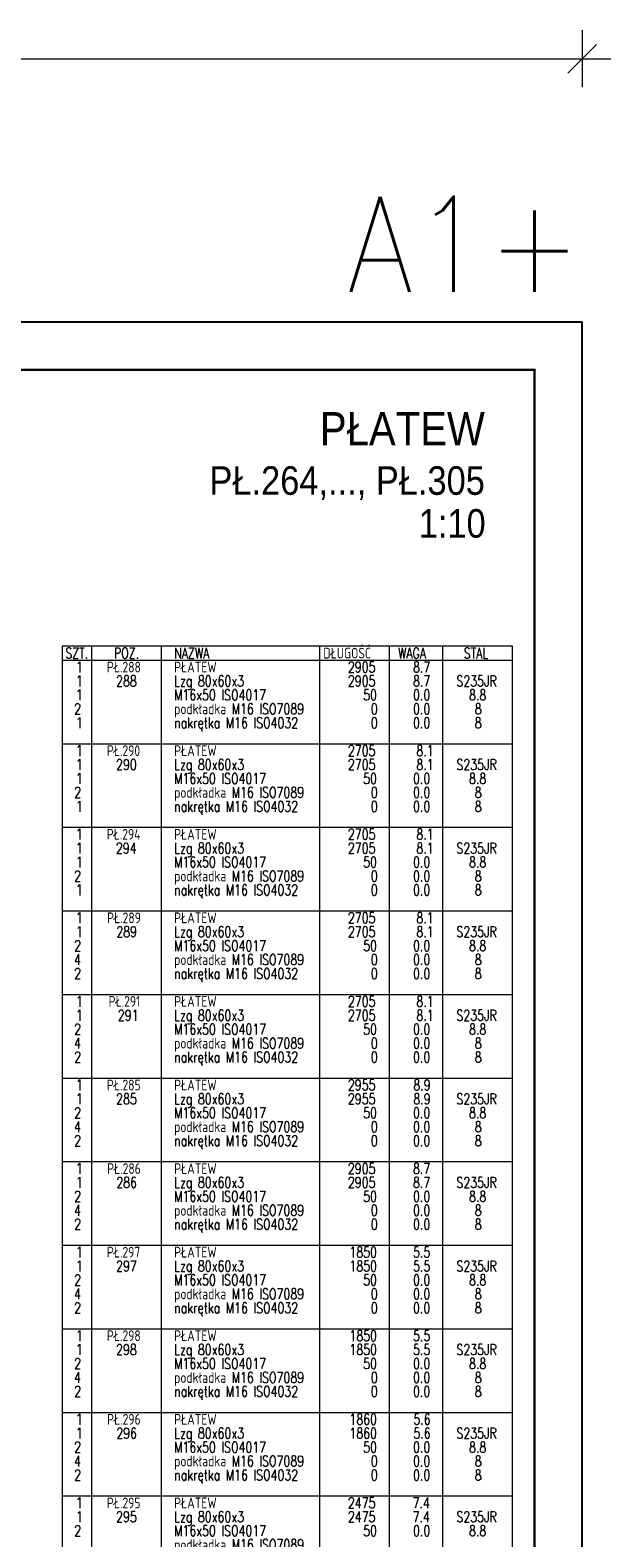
# Model space of a CAD drawing. Header units: millimetres. Extents: x -134 to 978, y 9358 to 10027.
# Tile 44 of 44: x 856 to 978, y 9697 to 10013. Entities that reach past the tile are written whole.
import ezdxf
from ezdxf.enums import TextEntityAlignment as Align

# ---------------------------------------------------------------- set-up
doc = ezdxf.new("R2010")
doc.units = ezdxf.units.MM
doc.header["$LTSCALE"] = 10
doc.layers.get('Defpoints').update_dxf_attribs({"color": 1})
doc.layers.add('_FORMATKA', color=8, linetype='Continuous', plot=False)
for name, color, linetype, lineweight in [('_RAMKA', 7, 'Continuous', 35), ('PS_DIM', 4, 'Continuous', 13), ('PS_TEXT', 3, 'Continuous', 18)]:
    doc.layers.add(name, color=color, linetype=linetype, lineweight=lineweight)
doc.styles.add('ARIAL', font='arial.ttf')
doc.styles.add('gil', font='txt', dxfattribs={"width": 0.9})
doc.styles.add('simplex', font='simplex.shx', dxfattribs={"width": 0.75})
doc.dimstyles.new('1_10_PRZ', dxfattribs={"dimtxt": 2, "dimasz": 1, "dimexe": 2, "dimexo": 5, "dimgap": 1, "dimtad": 1, "dimdec": 0, "dimlfac": 10, "dimtxsty": 'simplex', "dimblk": 'dimznak', "dimcen": 2, "dimse1": 1, "dimse2": 1, "dimclrt": 3, "dimadec": 1, "dimazin": 0, "dimtfac": 1, "dimtdec": 0, "dimtix": 1, "dimtmove": 2, "dimatfit": 3, "dimldrblk": 'dim-grot', "dimfxl": 1, "dimarcsym": 0})

# ---------------------------------------------------------------- blocks, each defined once
blk = doc.blocks.new('dimznak')
at = {"color": 0}
for points in [[(0, 2), (0, -2)], [(-2, 0), (2, 0)]]:
    blk.add_lwpolyline(points, dxfattribs=at)
at = {"color": 2}
blk.add_lwpolyline([(1, 1), (-1, -1)], dxfattribs=at)
blk = doc.blocks.new('*D514')
at = {"color": 252, "lineweight": -2, "transparency": 16777216}
blk.add_line((-1097, 649.33), (-3, 649.33), dxfattribs=at)
at = {"layer": 'Defpoints', "color": 0, "transparency": 16777216}
for p in [(0, 649.33), (-1100, 594), (0, 594)]:
    blk.add_point(p, dxfattribs=at)
at = {"color": 252, "lineweight": -2, "transparency": 16777216, "xscale": 3, "yscale": 3, "zscale": 3, "rotation": 180}
blk.add_blockref('dimznak', (-1100, 649.33), dxfattribs=at)
at = {"color": 252, "lineweight": -2, "transparency": 16777216, "xscale": 3, "yscale": 3, "zscale": 3}
blk.add_blockref('dimznak', (0, 649.33), dxfattribs=at)
at = {"color": 252, "transparency": 16777216, "insert": (-550, 659.83), "char_height": 15, "attachment_point": 5, "style": 'simplex'}
blk.add_mtext('1100', dxfattribs=at)
blk = doc.blocks.new('dim-grot')
blk.add_hatch(color=256).paths.add_polyline_path([(0, 0), (-2, 0.5), (-2, -0.5)])
blk.add_lwpolyline([(0, 0), (-2, 0.5), (-2, -0.5), (0, 0)])
blk = doc.blocks.new('Tytuł rysunku')
at = {"layer": 'PS_TEXT', "style": 'ARIAL', "flags": 4}
for tag, height, p in [('TYTUŁ1', 7, (-61.19, -9.34)), ('TYTUŁ2', 6, (-61.19, -19.72)), ('SKALA', 6, (-61.19, -28.72))]:
    blk.add_attdef(tag, text='', height=height, dxfattribs=at).set_placement(p, align=Align.MIDDLE_CENTER)
blk = doc.blocks.new('*X937')
at = {"color": 7}
for p, q in [((957.63, 9883.79), (863.13, 9883.79)), ((863.13, 9883.79), (863.13, 9509.39)), ((957.63, 9509.39), (957.63, 9883.79))]:
    blk.add_line(p, q, dxfattribs=at)
at = {"color": 3}
for p, q in [((863.13, 9880.86), (957.63, 9880.86)), ((869.31, 9883.79), (869.31, 9512.31)), ((883.94, 9883.79), (883.94, 9512.31)), ((917.13, 9883.79), (917.13, 9512.31)), ((931.75, 9883.79), (931.75, 9512.31)), ((943, 9883.79), (943, 9512.31)), ((863.13, 9863.31), (957.63, 9863.31)), ((863.13, 9845.76), (957.63, 9845.76)), ((863.13, 9828.21), (957.63, 9828.21)), ((863.13, 9810.66), (957.63, 9810.66)), ((863.13, 9793.11), (957.63, 9793.11)), ((863.13, 9775.56), (957.63, 9775.56)), ((863.13, 9758.01), (957.63, 9758.01)), ((863.13, 9740.46), (957.63, 9740.46)), ((863.13, 9722.91), (957.63, 9722.91)), ((863.13, 9705.36), (957.63, 9705.36))]:
    blk.add_line(p, q, dxfattribs=at)
at = {"color": 1, "style": 'simplex', "width": 0.75}
for s, p in [('DŁUGOŚĆ', (917.96, 9881.2)), ('SZT.', (863.81, 9881.2)), ('POZ.', (874.01, 9881.2)), ('NAZWA', (886.64, 9881.2)), ('WAGA', (933.63, 9881.2)), ('STAL', (947.42, 9881.2))]:
    blk.add_text(s, height=2.25, dxfattribs=at).set_placement(p)
at = {"color": 3, "style": 'simplex', "width": 0.75}
for s, p in [('PŁ.288', (872.53, 9878.27)), ('PŁATEW', (886.64, 9878.27)), ('1', (866.02, 9878.27)), ('2905', (923.11, 9878.27)), ('8.7', (936.77, 9878.27)), ('1', (866.02, 9860.72)), ('PŁ.290', (872.53, 9860.72)), ('PŁATEW', (886.64, 9860.72)), ('2705', (923.11, 9860.72)), ('8.1', (937.49, 9860.72)), ('PŁ.294', (872.49, 9843.17)), ('PŁATEW', (886.64, 9843.17)), ('1', (866.02, 9843.17)), ('2705', (923.11, 9843.17)), ('8.1', (937.49, 9843.17)), ('1', (866.02, 9825.62)), ('PŁ.289', (872.57, 9825.62)), ('PŁATEW', (886.64, 9825.62)), ('2705', (923.11, 9825.62)), ('8.1', (937.49, 9825.62)), ('1', (866.02, 9808.07)), ('PŁ.291', (872.89, 9808.07)), ('PŁATEW', (886.64, 9808.07)), ('2705', (923.11, 9808.07)), ('8.1', (937.49, 9808.07)), ('1', (866.02, 9790.52)), ('PŁ.285', (872.53, 9790.52)), ('PŁATEW', (886.64, 9790.52)), ('2955', (923.11, 9790.52)), ('8.9', (936.85, 9790.52)), ('1', (866.02, 9772.97)), ('PŁ.286', (872.57, 9772.97)), ('PŁATEW', (886.64, 9772.97)), ('2905', (923.11, 9772.97)), ('8.7', (936.77, 9772.97)), ('1', (866.02, 9755.42)), ('PŁ.297', (872.53, 9755.42)), ('PŁATEW', (886.64, 9755.42)), ('1850', (923.43, 9755.42)), ('5.5', (936.77, 9755.42)), ('1', (866.02, 9737.87)), ('PŁ.298', (872.53, 9737.87)), ('PŁATEW', (886.64, 9737.87)), ('1850', (923.43, 9737.87)), ('5.5', (936.77, 9737.87)), ('1', (866.02, 9720.32)), ('PŁ.296', (872.57, 9720.32)), ('PŁATEW', (886.64, 9720.32)), ('1860', (923.43, 9720.32)), ('5.6', (936.85, 9720.32)), ('1', (866.02, 9702.77)), ('PŁ.295', (872.53, 9702.77)), ('PŁATEW', (886.64, 9702.77)), ('2475', (923.11, 9702.77)), ('7.4', (936.69, 9702.77))]:
    blk.add_text(s, height=2.25, dxfattribs=at).set_placement(p)
at = {"color": 4, "style": 'simplex', "width": 0.75}
for s, p in [('1', (866.02, 9875.35)), ('288', (874.46, 9875.35)), ('Lzg 80x60x3', (886.64, 9875.35)), ('2905', (923.11, 9875.35)), ('8.7', (936.77, 9875.35)), ('S235JR', (945.89, 9875.35)), ('1', (866.02, 9872.42)), ('M16x50 ISO4017', (886.64, 9872.42)), ('50', (926.32, 9872.42)), ('0.0', (936.77, 9872.42)), ('8.8', (948.55, 9872.42)), ('2', (865.66, 9869.5)), ('podkładka M16 ISO7089', (886.64, 9869.5)), ('0', (927.93, 9869.5)), ('0.0', (936.77, 9869.5)), ('8', (949.75, 9869.5)), ('1', (866.02, 9866.57)), ('nakrętka M16 ISO4032', (886.64, 9866.57)), ('0', (927.93, 9866.57)), ('0.0', (936.77, 9866.57)), ('8', (949.75, 9866.57)), ('1', (866.02, 9857.8)), ('290', (874.46, 9857.8)), ('Lzg 80x60x3', (886.64, 9857.8)), ('2705', (923.11, 9857.8)), ('8.1', (937.49, 9857.8)), ('S235JR', (945.89, 9857.8)), ('1', (866.02, 9854.87)), ('M16x50 ISO4017', (886.64, 9854.87)), ('50', (926.32, 9854.87)), ('0.0', (936.77, 9854.87)), ('8.8', (948.55, 9854.87)), ('2', (865.66, 9851.95)), ('podkładka M16 ISO7089', (886.64, 9851.95)), ('0', (927.93, 9851.95)), ('0.0', (936.77, 9851.95)), ('8', (949.75, 9851.95)), ('1', (866.02, 9849.02)), ('nakrętka M16 ISO4032', (886.64, 9849.02)), ('0', (927.93, 9849.02)), ('0.0', (936.77, 9849.02)), ('8', (949.75, 9849.02)), ('1', (866.02, 9840.25)), ('1', (866.02, 9837.32)), ('294', (874.42, 9840.25)), ('Lzg 80x60x3', (886.64, 9840.25)), ('M16x50 ISO4017', (886.64, 9837.32)), ('2705', (923.11, 9840.25)), ('50', (926.32, 9837.32)), ('0.0', (936.77, 9837.32)), ('8.1', (937.49, 9840.25)), ('S235JR', (945.89, 9840.25)), ('8.8', (948.55, 9837.32)), ('2', (865.66, 9834.4)), ('podkładka M16 ISO7089', (886.64, 9834.4)), ('0', (927.93, 9834.4)), ('0.0', (936.77, 9834.4)), ('8', (949.75, 9834.4)), ('1', (866.02, 9831.47)), ('nakrętka M16 ISO4032', (886.64, 9831.47)), ('0', (927.93, 9831.47)), ('0.0', (936.77, 9831.47)), ('8', (949.75, 9831.47)), ('1', (866.02, 9822.7)), ('289', (874.5, 9822.7)), ('Lzg 80x60x3', (886.64, 9822.7)), ('2705', (923.11, 9822.7)), ('8.1', (937.49, 9822.7)), ('S235JR', (945.89, 9822.7)), ('2', (865.66, 9819.77)), ('M16x50 ISO4017', (886.64, 9819.77)), ('50', (926.32, 9819.77)), ('0.0', (936.77, 9819.77)), ('8.8', (948.55, 9819.77)), ('4', (865.62, 9816.85)), ('podkładka M16 ISO7089', (886.64, 9816.85)), ('0', (927.93, 9816.85)), ('0.0', (936.77, 9816.85)), ('8', (949.75, 9816.85)), ('2', (865.66, 9813.92)), ('nakrętka M16 ISO4032', (886.64, 9813.92)), ('0', (927.93, 9813.92)), ('0.0', (936.77, 9813.92)), ('8', (949.75, 9813.92)), ('1', (866.02, 9805.15)), ('291', (874.82, 9805.15)), ('Lzg 80x60x3', (886.64, 9805.15)), ('2705', (923.11, 9805.15)), ('8.1', (937.49, 9805.15)), ('S235JR', (945.89, 9805.15)), ('2', (865.66, 9802.22)), ('podkładka M16 ISO7089', (886.64, 9799.3)), ('M16x50 ISO4017', (886.64, 9802.22)), ('50', (926.32, 9802.22)), ('0', (927.93, 9799.3)), ('0.0', (936.77, 9802.22)), ('0.0', (936.77, 9799.3)), ('8.8', (948.55, 9802.22)), ('8', (949.75, 9799.3)), ('4', (865.62, 9799.3)), ('2', (865.66, 9796.37)), ('nakrętka M16 ISO4032', (886.64, 9796.37)), ('0', (927.93, 9796.37)), ('0.0', (936.77, 9796.37)), ('8', (949.75, 9796.37)), ('1', (866.02, 9787.6)), ('285', (874.46, 9787.6)), ('Lzg 80x60x3', (886.64, 9787.6)), ('2955', (923.11, 9787.6)), ('8.9', (936.85, 9787.6)), ('S235JR', (945.89, 9787.6)), ('2', (865.66, 9784.67)), ('M16x50 ISO4017', (886.64, 9784.67)), ('50', (926.32, 9784.67)), ('0.0', (936.77, 9784.67)), ('8.8', (948.55, 9784.67)), ('4', (865.62, 9781.75)), ('podkładka M16 ISO7089', (886.64, 9781.75)), ('0', (927.93, 9781.75)), ('0.0', (936.77, 9781.75)), ('8', (949.75, 9781.75)), ('2', (865.66, 9778.82)), ('nakrętka M16 ISO4032', (886.64, 9778.82)), ('0', (927.93, 9778.82)), ('0.0', (936.77, 9778.82)), ('8', (949.75, 9778.82)), ('1', (866.02, 9770.05)), ('286', (874.5, 9770.05)), ('Lzg 80x60x3', (886.64, 9770.05)), ('2905', (923.11, 9770.05)), ('8.7', (936.77, 9770.05)), ('S235JR', (945.89, 9770.05)), ('2', (865.66, 9767.12)), ('podkładka M16 ISO7089', (886.64, 9764.2)), ('M16x50 ISO4017', (886.64, 9767.12)), ('50', (926.32, 9767.12)), ('0.0', (936.77, 9767.12)), ('8.8', (948.55, 9767.12)), ('4', (865.62, 9764.2)), ('2', (865.66, 9761.27)), ('nakrętka M16 ISO4032', (886.64, 9761.27)), ('0', (927.93, 9764.2)), ('0', (927.93, 9761.27)), ('0.0', (936.77, 9764.2)), ('0.0', (936.77, 9761.27)), ('8', (949.75, 9764.2)), ('8', (949.75, 9761.27)), ('1', (866.02, 9752.5)), ('297', (874.46, 9752.5)), ('Lzg 80x60x3', (886.64, 9752.5)), ('1850', (923.43, 9752.5)), ('5.5', (936.77, 9752.5)), ('S235JR', (945.89, 9752.5)), ('2', (865.66, 9749.57)), ('M16x50 ISO4017', (886.64, 9749.57)), ('50', (926.32, 9749.57)), ('0.0', (936.77, 9749.57)), ('8.8', (948.55, 9749.57)), ('4', (865.62, 9746.65)), ('podkładka M16 ISO7089', (886.64, 9746.65)), ('0', (927.93, 9746.65)), ('0.0', (936.77, 9746.65)), ('8', (949.75, 9746.65)), ('2', (865.66, 9743.72)), ('nakrętka M16 ISO4032', (886.64, 9743.72)), ('0', (927.93, 9743.72)), ('0.0', (936.77, 9743.72)), ('8', (949.75, 9743.72)), ('1', (866.02, 9734.95)), ('298', (874.46, 9734.95)), ('Lzg 80x60x3', (886.64, 9734.95)), ('1850', (923.43, 9734.95)), ('5.5', (936.77, 9734.95)), ('S235JR', (945.89, 9734.95)), ('2', (865.66, 9732.02)), ('M16x50 ISO4017', (886.64, 9732.02)), ('50', (926.32, 9732.02)), ('0.0', (936.77, 9732.02)), ('8.8', (948.55, 9732.02)), ('4', (865.62, 9729.1)), ('podkładka M16 ISO7089', (886.64, 9729.1)), ('nakrętka M16 ISO4032', (886.64, 9726.17)), ('0', (927.93, 9729.1)), ('0.0', (936.77, 9729.1)), ('8', (949.75, 9729.1)), ('2', (865.66, 9726.17)), ('0', (927.93, 9726.17)), ('0.0', (936.77, 9726.17)), ('8', (949.75, 9726.17)), ('1', (866.02, 9717.4)), ('296', (874.5, 9717.4)), ('Lzg 80x60x3', (886.64, 9717.4)), ('1860', (923.43, 9717.4)), ('5.6', (936.85, 9717.4)), ('S235JR', (945.89, 9717.4)), ('2', (865.66, 9714.47)), ('M16x50 ISO4017', (886.64, 9714.47)), ('50', (926.32, 9714.47)), ('0.0', (936.77, 9714.47)), ('8.8', (948.55, 9714.47)), ('4', (865.62, 9711.55)), ('podkładka M16 ISO7089', (886.64, 9711.55)), ('0', (927.93, 9711.55)), ('0.0', (936.77, 9711.55)), ('8', (949.75, 9711.55)), ('2', (865.66, 9708.62)), ('nakrętka M16 ISO4032', (886.64, 9708.62)), ('0', (927.93, 9708.62)), ('0.0', (936.77, 9708.62)), ('8', (949.75, 9708.62)), ('1', (866.02, 9699.85)), ('295', (874.46, 9699.85)), ('Lzg 80x60x3', (886.64, 9699.85)), ('2475', (923.11, 9699.85)), ('7.4', (936.69, 9699.85)), ('S235JR', (945.89, 9699.85)), ('2', (865.66, 9696.92)), ('M16x50 ISO4017', (886.64, 9696.92)), ('50', (926.32, 9696.92)), ('0.0', (936.77, 9696.92)), ('8.8', (948.55, 9696.92)), ('podkładka M16 ISO7089', (886.64, 9694))]:
    blk.add_text(s, height=2.25, dxfattribs=at).set_placement(p)
blk = doc.blocks.new('*U506')
at = {"layer": '_FORMATKA', "lineweight": -3}
blk.add_lwpolyline([(-1100, 0), (0, 0), (0, 594), (-1100, 594)], close=True, dxfattribs=at)
at = {"layer": '_RAMKA', "lineweight": -3, "const_width": 0.5}
blk.add_lwpolyline([(-1070, 10), (-10, 10), (-10, 584), (-1070, 584)], close=True, dxfattribs=at)
at = {"layer": '_FORMATKA', "lineweight": -3, "style": 'simplex', "width": 0.9}
blk.add_text('A1+', height=20, dxfattribs=at).set_placement((0, 600.35), align=Align.RIGHT)
dim = blk.add_linear_dim(base=(0, 649.33), p1=(-1100, 594), p2=(0, 594), dimstyle='1_10_PRZ', override={"dimscale": 3, "dimtxt": 5, "dimlfac": 1, "dimclrd": 252, "dimclrt": 252})
dim.commit()
dim.dimension.update_dxf_attribs({"geometry": '*D514', "text_midpoint": (-550, 659.83)})

msp = doc.modelspace()

# ---------------------------------------------------------------- block references
ref = msp.add_blockref('Tytuł rysunku', (956.86, 9935.29))
ref.add_attrib('TYTUŁ1', 'PŁATEW', dxfattribs={"layer": 'PS_TEXT', "height": 7, "style": 'gil', "width": 0.9}).set_placement((951.86, 9925.95), align=Align.RIGHT)
ref.add_attrib('TYTUŁ2', 'PŁ.264,..., PŁ.305', dxfattribs={"layer": 'PS_TEXT', "height": 6, "style": 'gil', "width": 0.9}).set_placement((951.86, 9915.57), align=Align.RIGHT)
ref.add_attrib('SKALA', '1:10', dxfattribs={"layer": 'PS_TEXT', "height": 6, "style": 'gil', "width": 0.9}).set_placement((952.03, 9906.57), align=Align.RIGHT)
at = {"layer": 'PS_DIM'}
msp.add_blockref('*U506', (972.3, 9357.81), dxfattribs=at)
at = {"layer": 'PS_DIM', "color": 2, "linetype": 'Continuous'}
msp.add_blockref('*X937', (0, 0), dxfattribs=at)

doc.saveas('drawing.dxf')
